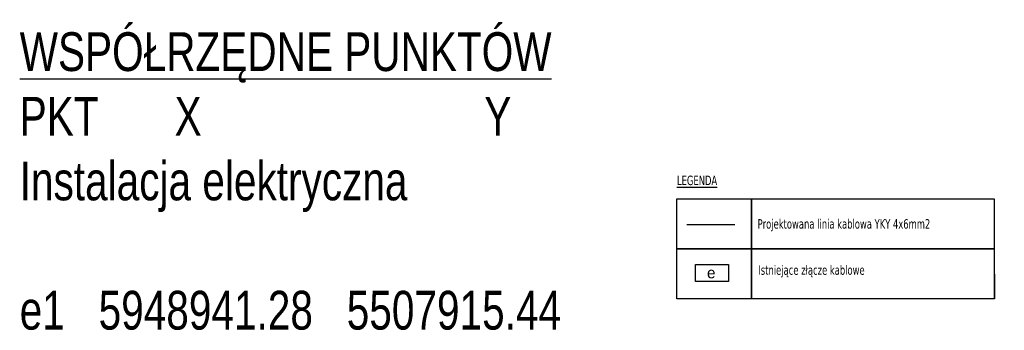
# Model space of a CAD drawing. Header units: metres. Extents: x 5507784 to 5508297, y 5948658 to 5948992.
# Tile 1 of 98: x 5507784 to 5507888, y 5948658 to 5948691. Entities that reach past the tile are written whole.
import ezdxf

# ---------------------------------------------------------------- set-up
doc = ezdxf.new("R2010")
doc.units = ezdxf.units.M
doc.linetypes.add('02b025', pattern=[3.75, 3, -0.75])
doc.layers.add('ELEK_legenda', color=250, linetype='CONTINUOUS')
doc.layers.add('ELEK_współrzędne', color=250, linetype='CONTINUOUS')
doc.styles.get("Standard").update_dxf_attribs({"font": 'arial.ttf'})
doc.styles.add('STYL_AUTOMATYCZNY_2', font='arial.ttf', dxfattribs={"width": 0.75})

msp = doc.modelspace()

# ---------------------------------------------------------------- linework, layer by layer
at = {"layer": 'ELEK_legenda', "color": 18, "true_color": 0x000000, "elevation": 824.92}
for points in [[(5507853.738, 5948672.02), (5507861.626, 5948672.02), (5507861.626, 5948666.762), (5507853.738, 5948666.762)], [(5507853.738, 5948666.762), (5507861.626, 5948666.762), (5507861.626, 5948661.504), (5507853.738, 5948661.504)]]:
    msp.add_lwpolyline(points, close=True, dxfattribs=at)
at = {"layer": 'ELEK_legenda', "color": 0, "elevation": 814.86}
for points in [[(5507853.738, 5948672.02), (5507861.626, 5948672.02), (5507861.626, 5948666.762), (5507853.738, 5948666.762)], [(5507853.738, 5948666.762), (5507861.626, 5948666.762), (5507861.626, 5948661.504), (5507853.738, 5948661.504)]]:
    msp.add_lwpolyline(points, close=True, dxfattribs=at)
at = {"layer": 'ELEK_legenda', "color": 7, "lineweight": 25}
for points, elevation in [([(5507861.622, 5948672.02), (5507887.251, 5948672.02), (5507887.255, 5948666.762), (5507861.626, 5948666.762)], 824.92), ([(5507861.622, 5948672.02), (5507887.251, 5948672.02), (5507887.255, 5948666.762), (5507861.626, 5948666.762)], 814.86), ([(5507861.622, 5948666.762), (5507887.251, 5948666.762), (5507887.255, 5948661.504), (5507861.626, 5948661.504)], 824.92), ([(5507861.626, 5948666.762), (5507887.255, 5948666.762), (5507887.259, 5948661.504), (5507861.63, 5948661.504)], 814.86)]:
    msp.add_lwpolyline(points, close=True, dxfattribs=dict(at, elevation=elevation))
at = {"layer": 'ELEK_legenda', "color": 1, "linetype": '02b025', "lineweight": 30, "ltscale": 150, "elevation": 824.92}
msp.add_lwpolyline([(5507854.791, 5948669.313), (5507859.85, 5948669.313)], dxfattribs=at)
at = {"layer": 'ELEK_legenda', "color": 1, "lineweight": 30, "elevation": 814.86}
msp.add_lwpolyline([(5507855.713, 5948665.125), (5507859.189, 5948665.125), (5507859.189, 5948663.314), (5507855.713, 5948663.314)], close=True, dxfattribs=at)

# ---------------------------------------------------------------- texts
at = {"layer": 'ELEK_legenda', "color": 1, "lineweight": 30}
msp.add_text('e', height=1.161, dxfattribs=at).set_placement((5507856.911, 5948663.659, 814.86))
at = {"layer": 'ELEK_legenda', "color": 7, "lineweight": 25, "char_height": 1, "attachment_point": 1, "style": 'STYL_AUTOMATYCZNY_2'}
for s, insert, width in [('{\\fTahoma|b0|i0|c238|p34;\\LLEGENDA}', (5507853.743, 5948674.482, 814.86), 33.87005), ('{\\fTahoma|b0|i0|c238|p34;Projektowana linia kablowa YKY 4x6mm2}', (5507862.261, 5948669.893, 814.86), 33.94865), ('{\\fTahoma|b0|i0|c238|p34;Istniejące złącze kablowe}', (5507862.336, 5948665.03, 814.86), 33.87005)]:
    msp.add_mtext(s, dxfattribs=dict(at, insert=insert, width=width))
at = {"layer": 'ELEK_współrzędne', "color": 7, "lineweight": 25, "insert": (5507784.335, 5948696.417, 824.92), "char_height": 4.08874, "width": 63.2464, "attachment_point": 1, "style": 'STYL_AUTOMATYCZNY_2'}
msp.add_mtext('{\\W0.75;\\P\\LWSPÓŁRZĘDNE PUNKTÓW\\l\\PPKT^IX^I^IY\\PInstalacja elektryczna\\P \\Pe1   5948941.28   5507915.44 \\Pe2   5948941.95   5507916.09}', dxfattribs=at)

doc.saveas('drawing.dxf')
